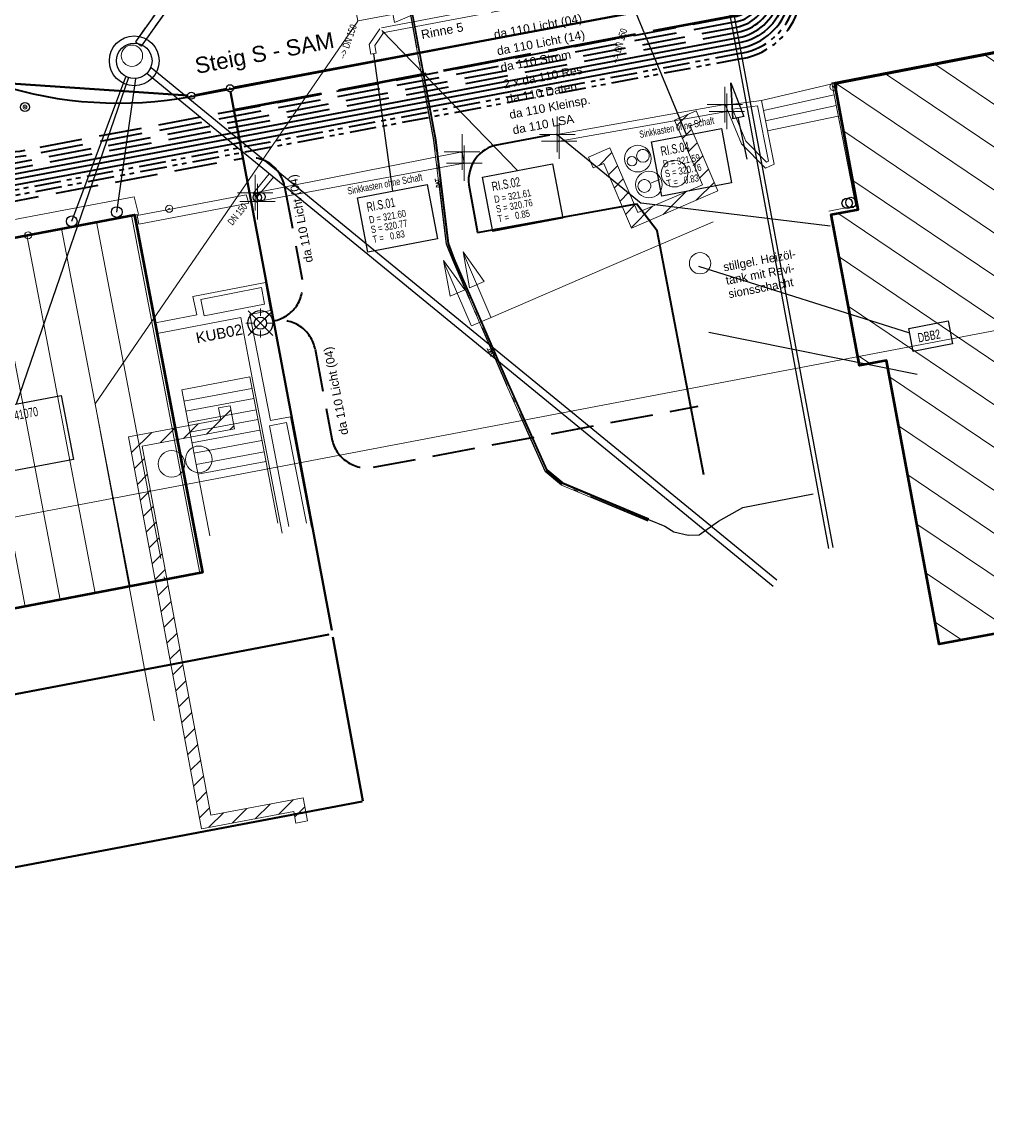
# Model space of a CAD drawing. Extents: x 3503739 to 3504470, y 5375172 to 5375561.
# Tile 34 of 121: x 3504095 to 3504122, y 5375334 to 5375365. Entities that reach past the tile are written whole.
import ezdxf

# ---------------------------------------------------------------- set-up
doc = ezdxf.new("R2010")
doc.units = 0
doc.header["$MEASUREMENT"] = 0
for name, pattern in [('125', [1.37501, 1.00001, -0.125, 0.125, -0.125]), ('2', [3.4, 1.2, -0.5, 1.2, -0.5]), ('202', [2.64, 1.75, -0.38, 0.13, -0.38]), ('237', [1.5, 0.75, -0.18, 0.13, -0.13, 0.13, -0.18]), ('38', [5.5, 4, -0.5, 0.5, -0.5]), ('4', [6, 2.5, -0.5, 2.5, -0.5]), ('85', [2.7501, 2.0001, -0.25, 0.25, -0.25])]:
    doc.linetypes.add(name, pattern=pattern)
for name, color, linetype in [('$_LISY_$_TMP', 7, 'Continuous'), ('4WB_BESTAND_1_BA', 7, 'Continuous'), ('4WB_DB-KANAL', 7, 'Continuous'), ('4WB_KANAL_HA', 7, 'Continuous'), ('4WB_KANALDECKEL', 7, 'Continuous'), ('4WB_KANALISATION', 7, 'Continuous'), ('4WP_KANCAD', 7, 'Continuous'), ('68_BL_KANALPKT', 7, 'Continuous'), ('_4WP_KANALISATIO', 7, 'Continuous'), ('_4WP_KANCAD_', 7, 'Continuous'), ('_4WP_KANCAD__', 7, 'Continuous'), ('_4WP_KANCADT_', 7, 'Continuous'), ('_4WP_KANCADT__', 7, 'Continuous'), ('_4WP_LICHT-KSR', 7, 'Continuous'), ('_4WP_LICHT-LAMPE', 7, 'Continuous'), ('_4WP_NEUEGRENZE', 7, 'Continuous'), ('_4WP_STADT_DATEN', 7, 'Continuous'), ('_4WP_STADT_FTT1', 7, 'Continuous'), ('_4WP_STADT_KLEIN', 7, 'Continuous'), ('_4WP_STADT_LSA', 7, 'Continuous'), ('_4WP_STADT_RESER', 7, 'Continuous'), ('_4WP_STADT_STROM', 7, 'Continuous'), ('_4WP_STEIGBEZEIC', 7, 'Continuous'), ('K_AUFNAHMEPUNKTE', 7, 'Continuous'), ('K_FLURSTUECKE', 7, 'Continuous'), ('K_GEBAEUDE', 7, 'Continuous'), ('K_GRENZEN', 7, 'Continuous'), ('K_KLEINPUNKTE', 7, 'Continuous'), ('K_SCHRAFFUR', 7, 'Continuous'), ('PUNKTHOEHENATTDEF', 7, 'Continuous'), ('PUNKTNUMMERNATTDEF', 7, 'Continuous'), ('PUNKTSPEZIFIKATION', 7, 'Continuous'), ('ST_KABELQUERSCHN', 7, 'Continuous'), ('V_ENTWR', 7, 'Continuous'), ('V_FAHRBAHNRAND', 7, 'Continuous'), ('V_GEB_UDE', 7, 'Continuous'), ('V_MAUER-UNTEN', 7, 'Continuous'), ('V_TREPPE', 7, 'Continuous'), ('V_WEGRAND', 7, 'Continuous'), ('W-SCHE__CLIPPING', 7, 'Continuous'), ('X_BHM_FALLROHR', 7, 'Continuous')]:
    doc.layers.add(name, color=color, linetype=linetype)
doc.styles.add('202', font='ARIAL.TTF', dxfattribs={"height": 0.24})
doc.styles.add('40', font='TXT', dxfattribs={"width": 0.7, "height": 0.2})
doc.styles.add('42', font='TXT', dxfattribs={"width": 0.7, "height": 0.26})
doc.styles.add('420', font='ARIAL.TTF', dxfattribs={"height": 0.24})
doc.styles.add('43', font='TXT', dxfattribs={"width": 0.8, "height": 0.2})
doc.styles.add('431', font='ARIAL.TTF', dxfattribs={"height": 0.3})
doc.styles.add('434', font='ARIAL.TTF', dxfattribs={"height": 0.24})
doc.styles.add('437', font='ARIAL.TTF', dxfattribs={"height": 0.24})
doc.styles.add('531', font='TXT', dxfattribs={"height": 0.24})
doc.styles.add('534', font='ARIAL.TTF', dxfattribs={"height": 0.452686})
doc.styles.add('535', font='ARIAL.TTF', dxfattribs={"height": 0.25})
doc.styles.add('547', font='ARIAL.TTF', dxfattribs={"height": 0.24})
doc.styles.add('55', font='TXT', dxfattribs={"width": 0.7, "height": 0.2})
doc.styles.add('88', font='TXT', dxfattribs={"width": 0.7, "height": 0.26})

# ---------------------------------------------------------------- blocks, each defined once
blk = doc.blocks.new('_X1')
at = {"color": 252, "linetype": 'Continuous', "lineweight": 13}
for p, q in [((16.313, -0.139), (-4.679, 14.055)), ((15.4, -0.729), (-6.066, 13.786)), ((14.007, -0.994), (-7.453, 13.517)), ((8.345, 1.627), (-8.84, 13.248)), ((6.959, 1.357), (-8.63, 11.898)), ((5.574, 1.087), (-8.372, 10.517)), ((4.188, 0.817), (-8.793, 9.594)), ((2.802, 0.546), (-8.758, 8.363)), ((1.417, 0.276), (-8.501, 6.983)), ((-7.893, 5.365), (-8.244, 5.602)), ((0.031, 0.006), (-7.345, 4.994)), ((0.255, -1.352), (-7.087, 3.612)), ((-1.113, -1.635), (-6.829, 2.23)), ((-2.514, -1.894), (-6.571, 0.849)), ((-3.915, -2.154), (-6.313, -0.533)), ((-5.316, -2.414), (-6.055, -1.914))]:
    blk.add_line(p, q, dxfattribs=at)
blk = doc.blocks.new('_X2')
at = {"color": 252, "linetype": 'Continuous', "lineweight": 13}
for p, q in [((35.708, -0.476), (37.632, -10.545)), ((33.743, -0.849), (35.667, -10.92)), ((34.726, -0.663), (36.534, -10.127)), ((31.778, -1.223), (33.703, -11.296)), ((32.761, -1.036), (34.685, -11.108)), ((30.796, -1.41), (32.721, -11.483)), ((36.632, -10.643), (36.649, -10.733))]:
    blk.add_line(p, q, dxfattribs=at)
blk = doc.blocks.new('_X3')
at = {"color": 7, "linetype": 'Continuous', "lineweight": 13}
for p, q in [((2.795, 1.202), (2.488, 0.896)), ((3.15, 1.027), (3.095, 0.972)), ((2.899, 0.776), (2.648, 0.525)), ((3.059, 0.406), (2.807, 0.155)), ((0, 0), (0, 0)), ((0.662, 0.131), (0.3, -0.23)), ((3.218, 0.035), (2.967, -0.216)), ((0.821, -0.239), (0.57, -0.49)), ((0.981, -0.61), (0.73, -0.861)), ((3.378, -0.336), (3.126, -0.587)), ((3.537, -0.707), (3.034, -1.21)), ((1.14, -0.981), (0.889, -1.232)), ((2.733, -0.98), (2.102, -1.61)), ((1.3, -1.352), (1.049, -1.603)), ((1.802, -1.38), (1.208, -1.974))]:
    blk.add_line(p, q, dxfattribs=at)
blk = doc.blocks.new('_X4')
at = {"color": 7, "linetype": 'Continuous', "lineweight": 13}
for p, q in [((0.021, -0.111), (-0.664, -0.795)), ((-0.903, -0.504), (-1.316, -0.916)), ((0.104, -0.558), (-0.012, -0.674)), ((-2.859, -0.868), (-2.859, -0.868)), ((-2.207, -0.747), (-2.776, -1.315)), ((-1.555, -0.625), (-1.968, -1.038)), ((-2.41, -1.479), (-2.693, -1.762)), ((-2.327, -1.926), (-2.61, -2.209)), ((-2.244, -2.373), (-2.527, -2.656)), ((-2.16, -2.82), (-2.443, -3.103)), ((-2.077, -3.267), (-2.36, -3.55)), ((-1.994, -3.714), (-2.277, -3.997)), ((-1.911, -4.161), (-2.194, -4.444)), ((-1.827, -4.608), (-2.11, -4.891)), ((-1.744, -5.055), (-2.027, -5.338)), ((-1.661, -5.502), (-1.944, -5.785)), ((-1.578, -5.949), (-1.861, -6.232)), ((-1.495, -6.396), (-1.778, -6.679)), ((-1.411, -6.843), (-1.694, -7.126)), ((-1.328, -7.29), (-1.611, -7.573)), ((-1.245, -7.737), (-1.528, -8.02)), ((-1.162, -8.184), (-1.445, -8.466)), ((-1.078, -8.631), (-1.361, -8.913)), ((-0.995, -9.078), (-1.278, -9.36)), ((-0.912, -9.525), (-1.195, -9.807)), ((-0.829, -9.972), (-1.112, -10.254)), ((-0.746, -10.419), (-1.029, -10.701)), ((-0.662, -10.865), (-0.945, -11.148)), ((1.773, -11.083), (1.36, -11.495)), ((-0.579, -11.312), (-0.862, -11.595)), ((-0.183, -11.447), (-0.596, -11.859)), ((0.469, -11.326), (0.056, -11.738)), ((1.121, -11.204), (0.708, -11.617)), ((2.101, -11.285), (1.818, -11.568))]:
    blk.add_line(p, q, dxfattribs=at)
blk = doc.blocks.new('WP_LP_1030')
at = {"color": 150, "linetype": 'Continuous', "lineweight": 13}
for p, q in [((-0.348452, 0.348458), (0.144332, -0.144332)), ((-0.144332, -0.144332), (0.348452, 0.348458)), ((0, 0.20412), (0, 0.40824)), ((0, 0.40824), (0, 0.20412)), ((0.144332, 0.144338), (0.348452, 0.348458)), ((-0.20412, 0), (-0.40824, 0)), ((-0.20412, 0), (-0.40824, 0)), ((0.20412, 0), (0.40824, 0)), ((-0.144332, -0.144332), (-0.348452, -0.348452)), ((-0.144332, -0.144332), (-0.348452, -0.348452)), ((0, -0.20412), (0, -0.40824)), ((0, -0.20412), (0, -0.40824)), ((0.144332, -0.144332), (0.348452, -0.348452)), ((0.144332, -0.144332), (0.348452, -0.348452))]:
    blk.add_line(p, q, dxfattribs=at)
at = {"color": 7, "linetype": 'Continuous', "lineweight": 25}
for radius in [0.35, 0.171323]:
    blk.add_circle((0, 0), radius, dxfattribs=at)
blk = doc.blocks.new('PUNKT')
blk.add_point((0, 0))
at = {"layer": 'PUNKTHOEHENATTDEF', "linetype": 'Continuous', "flags": 1}
blk.add_attdef('PUNKTHOEHE', (1, -0.5), '', height=0.8, dxfattribs=at)
at = {"layer": 'PUNKTNUMMERNATTDEF', "linetype": 'Continuous', "flags": 1}
blk.add_attdef('PUNKTNUMMER', (1, 0.5), '', height=0.8, dxfattribs=at)
at = {"layer": 'PUNKTSPEZIFIKATION', "linetype": 'Continuous', "flags": 1}
blk.add_attdef('PUNKTSPEZIFIKATION', (1, -1.5), '', height=0.8, dxfattribs=at)
blk = doc.blocks.new('2024')
at = {"color": 42, "linetype": 'Continuous', "lineweight": 13}
for p, q in [((0.000302, 0.999644), (0.000302, -1.000356)), ((-0.999698, -0.000356), (1.000302, -0.000356))]:
    blk.add_line(p, q, dxfattribs=at)
blk = doc.blocks.new('PFEIL')
at = {"color": 7, "linetype": 'Continuous', "lineweight": 13}
blk.add_line((-0.001996, 0.004989), (-0.001996, 0.975555), dxfattribs=at)
blk.add_lwpolyline([(0.002993, 1), (0.110751, 0.501122), (-0.113245, 0.501122), (0.002993, 1)], dxfattribs=at)
blk = doc.blocks.new('QP_00130')
at = {"color": 7, "linetype": 'Continuous', "lineweight": 25}
for p, q in [((0, 0), (0.995203, 0.187538)), ((0, 0), (0.995203, 0.187538)), ((0, 0), (0.995203, 0.187538)), ((0, 0), (1.004035, -0.13234)), ((1.004035, -0.13234), (0, 0)), ((1.004035, -0.13234), (0, 0)), ((0.995203, 0.187538), (1.004035, -0.13234)), ((0.995203, 0.187538), (1.004035, -0.13234)), ((0.995203, 0.187538), (1.004035, -0.13234)), ((2.199162, 0.060717), (0.999619, 0.027599))]:
    blk.add_line(p, q, dxfattribs=at)
blk = doc.blocks.new('1000DAT')
at = {"color": 114, "linetype": 'Continuous', "lineweight": 18}
for p, q in [((4.589325, 0.775263), (4.589325, 0.173263)), ((5.077223, 0.434754), (5.311664, 0.434754)), ((5.347511, 0.776867), (5.795146, 0.776867)), ((5.561325, 0.775263), (5.561325, 0.173263))]:
    blk.add_line(p, q, dxfattribs=at)
blk.add_lwpolyline([(4.589325, 0.775263, -1.1106127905), (4.589325, 0.173263)], format="xyb", dxfattribs=at)
blk.add_lwpolyline([(4.984101, 0.174284), (5.198961, 0.775263), (5.400541, 0.174284)], dxfattribs=at)
blk = doc.blocks.new('10-VERMARKT')
at = {"color": 252, "linetype": 'Continuous', "lineweight": 25}
blk.add_circle((0, 0), 0.5, dxfattribs=at)
blk = doc.blocks.new('503')
at = {"color": 7, "linetype": 'Continuous', "lineweight": 13}
blk.add_circle((0, 0), 0.5, dxfattribs=at)
blk = doc.blocks.new('916AP')
at = {"color": 7, "linetype": 'Continuous', "lineweight": 25}
for radius in [0.63, 0.02]:
    blk.add_circle((0, 0), radius, dxfattribs=at)
at = {"color": 7, "linetype": 'Continuous', "lineweight": 13}
blk.add_circle((0, 0), 0.27, dxfattribs=at)

msp = doc.modelspace()

# ---------------------------------------------------------------- linework, layer by layer
at = {"layer": '4WB_BESTAND_1_BA', "color": 35, "linetype": 'Continuous', "lineweight": 13}
msp.add_lwpolyline([(3504166.181, 5375378.212), (3504155.424, 5375376.052), (3504138.092, 5375372.756), (3504137.189, 5375372.589), (3504133.657, 5375371.93), (3504122.175, 5375369.752), (3504109.518, 5375367.358), (3504107.923, 5375367.052), (3504105.677, 5375366.625), (3504105.537, 5375366.457), (3504105.462, 5375366.237), (3504105.594, 5375365.547), (3504106.228, 5375362.12), (3504106.585, 5375359.19), (3504106.757, 5375358.755), (3504108.278, 5375355.223), (3504109.365, 5375352.799), (3504109.825, 5375352.413), (3504112.259, 5375351.396)], dxfattribs=at)
at = {"layer": '4WB_BESTAND_1_BA', "color": 114, "linetype": 'Continuous', "lineweight": 25}
msp.add_lwpolyline([(3504112.286, 5375351.46), (3504109.862, 5375352.473), (3504109.422, 5375352.842), (3504108.342, 5375355.251), (3504106.821, 5375358.782), (3504106.654, 5375359.207), (3504106.297, 5375362.131), (3504105.663, 5375365.56), (3504105.531, 5375366.251), (3504105.356, 5375366.436), (3504105.025, 5375366.501), (3504104.962, 5375366.49), (3504102.753, 5375366.07), (3504096.524, 5375366.988), (3504085.416, 5375368.588)], dxfattribs=at)
at = {"layer": '4WB_BESTAND_1_BA', "color": 1, "linetype": 'Continuous', "lineweight": 25}
msp.add_lwpolyline([(3504085.413, 5375368.568), (3504096.521, 5375366.968), (3504102.754, 5375366.049), (3504104.969, 5375366.47), (3504105.023, 5375366.481), (3504105.346, 5375366.418), (3504105.513, 5375366.241), (3504105.643, 5375365.556), (3504106.277, 5375362.127), (3504106.634, 5375359.203), (3504106.803, 5375358.774), (3504108.324, 5375355.243), (3504109.406, 5375352.83), (3504109.852, 5375352.455), (3504112.278, 5375351.442), (3504112.74, 5375351.258), (3504112.992, 5375351.097), (3504113.393, 5375351.009), (3504113.706, 5375351.018), (3504114.25, 5375351.398), (3504114.93, 5375351.787), (3504116.91, 5375352.168)], dxfattribs=at)
at = {"layer": '4WB_BESTAND_1_BA', "color": 250, "linetype": '202', "lineweight": 25}
for points in [[(3504112.282, 5375351.451), (3504109.857, 5375352.464), (3504109.414, 5375352.836), (3504108.333, 5375355.247), (3504106.812, 5375358.778), (3504106.644, 5375359.205), (3504106.287, 5375362.129), (3504105.653, 5375365.558), (3504105.522, 5375366.246), (3504105.351, 5375366.427), (3504105.025, 5375366.491)], [(3504112.263, 5375351.405), (3504109.831, 5375352.421), (3504109.373, 5375352.805), (3504108.287, 5375355.227), (3504106.766, 5375358.759), (3504106.595, 5375359.193), (3504106.238, 5375362.121), (3504105.604, 5375365.549), (3504105.473, 5375366.237), (3504105.546, 5375366.452), (3504105.683, 5375366.616)]]:
    msp.add_lwpolyline(points, dxfattribs=at)
at = {"layer": '4WB_DB-KANAL', "color": 7, "linetype": 'Continuous', "lineweight": 25}
for p, q in [((3504117.354, 5375350.633), (3504114.535, 5375365.841)), ((3504117.473, 5375350.655), (3504114.653, 5375365.863)), ((3504115.787, 5375349.559), (3504098.163, 5375363.994)), ((3504115.885, 5375349.738), (3504098.28, 5375364.158)), ((3504096.047, 5375359.836), (3504097.569, 5375363.9)), ((3504097.314, 5375360.096), (3504097.851, 5375363.842))]:
    msp.add_line(p, q, dxfattribs=at)
at = {"layer": '4WB_DB-KANAL', "color": 7, "linetype": 'Continuous', "lineweight": 13}
msp.add_line((3504098.163, 5375363.994), (3504098.28, 5375364.158), dxfattribs=at)
at = {"layer": '4WB_DB-KANAL', "color": 7, "linetype": 'Continuous', "lineweight": 25}
for centre, radius in [((3504101.377, 5375360.527), 0.117), ((3504117.974, 5375360.364), 0.147), ((3504097.314, 5375360.096), 0.15), ((3504096.047, 5375359.836), 0.15)]:
    msp.add_circle(centre, radius, dxfattribs=at)
at = {"layer": '4WB_KANAL_HA', "color": 7, "linetype": '85', "lineweight": 25}
for p, q in [((3504102.095, 5375370.882), (3504097.837, 5375364.883)), ((3504102.306, 5375370.833), (3504098, 5375364.767))]:
    msp.add_line(p, q, dxfattribs=at)
at = {"layer": '4WB_KANAL_HA', "color": 7, "linetype": 'Continuous', "lineweight": 13}
msp.add_line((3504098, 5375364.767), (3504097.837, 5375364.883), dxfattribs=at)
at = {"layer": '4WB_KANALDECKEL', "color": 7, "linetype": 'Continuous', "lineweight": 13}
for centre in [(3504097.74, 5375364.494), (3504113.728, 5375358.657)]:
    msp.add_circle(centre, 0.3, dxfattribs=at)
at = {"layer": '4WB_KANALISATION', "color": 7, "linetype": 'Continuous', "lineweight": 25}
for radius in [0.7, 0.5]:
    msp.add_circle((3504097.806, 5375364.352, 319.228), radius, dxfattribs=at)
at = {"layer": '4WP_KANCAD', "color": 7, "linetype": '38', "lineweight": 18}
for p, q in [((3504102.095, 5375370.882), (3504097.837, 5375364.883)), ((3504102.306, 5375370.833), (3504098, 5375364.767))]:
    msp.add_line(p, q, dxfattribs=at)
at = {"layer": '4WP_KANCAD', "color": 7, "linetype": 'Continuous', "lineweight": 18}
for radius in [0.7, 0.5]:
    msp.add_circle((3504097.806, 5375364.352, 319.228), radius, dxfattribs=at)
at = {"layer": '_4WP_KANALISATIO', "color": 1, "linetype": 'Continuous', "lineweight": 18}
for p, q in [((3504101.605, 5375361.175), (3504101.152, 5375360.622)), ((3504101.721, 5375361.08), (3504101.268, 5375360.527))]:
    msp.add_line(p, q, dxfattribs=at)
at = {"layer": '_4WP_KANALISATIO', "color": 7, "linetype": 'Continuous', "lineweight": 13}
for p, q in [((3504101.605, 5375361.175), (3504101.721, 5375361.08)), ((3504101.268, 5375360.527), (3504101.152, 5375360.622))]:
    msp.add_line(p, q, dxfattribs=at)
at = {"layer": '_4WP_KANCAD_', "color": 7, "linetype": '125', "lineweight": 18}
for p, q in [((3504102.095, 5375370.882), (3504097.837, 5375364.883)), ((3504102.306, 5375370.833), (3504098, 5375364.767))]:
    msp.add_line(p, q, dxfattribs=at)
at = {"layer": '_4WP_KANCAD_', "color": 7, "linetype": 'Continuous', "lineweight": 25}
for radius in [0.7, 0.5]:
    msp.add_circle((3504097.806, 5375364.352, 319.17), radius, dxfattribs=at)
at = {"layer": '_4WP_KANCAD__', "color": 1, "linetype": 'Continuous', "lineweight": 18}
for points in [[(3504104.789, 5375365.135), (3504112.024, 5375366.512), (3504111.996, 5375366.66), (3504104.761, 5375365.283)], [(3504104.713, 5375365.251), (3504104.413, 5375364.813), (3504104.466, 5375364.536)], [(3504104.837, 5375365.167), (3504104.573, 5375364.779), (3504104.573, 5375364.779), (3504104.614, 5375364.564), (3504104.466, 5375364.536), (3504104.413, 5375364.813), (3504104.413, 5375364.813), (3504104.713, 5375365.251)], [(3504104.837, 5375365.167), (3504104.573, 5375364.779), (3504104.614, 5375364.564)]]:
    msp.add_lwpolyline(points, dxfattribs=at)
at = {"layer": '_4WP_KANCADT_', "color": 7, "linetype": 'Continuous', "lineweight": 25}
for p, q in [((3504097.643, 5375363.879), (3504094.483, 5375354.695)), ((3504113.686, 5375358.573), (3504119.624, 5375356.694)), ((3504113.973, 5375356.718), (3504119.841, 5375355.536))]:
    msp.add_line(p, q, dxfattribs=at)
at = {"layer": '_4WP_KANCADT_', "color": 7, "linetype": 'Continuous', "lineweight": 18}
for points in [[(3504119.6, 5375356.823), (3504120.708, 5375357.033), (3504120.831, 5375356.385), (3504119.723, 5375356.175), (3504119.6, 5375356.823)], [(3504093.214, 5375354.454), (3504095.752, 5375354.936), (3504096.094, 5375353.134), (3504093.555, 5375352.652), (3504093.214, 5375354.454)]]:
    msp.add_lwpolyline(points, dxfattribs=at)
at = {"layer": '_4WP_KANCADT_', "color": 7, "linetype": 'Continuous', "lineweight": 25}
for points in [[(3504119.6, 5375356.823), (3504120.708, 5375357.033), (3504120.831, 5375356.385), (3504119.723, 5375356.175), (3504119.6, 5375356.823)], [(3504093.214, 5375354.454), (3504095.752, 5375354.936), (3504096.094, 5375353.134), (3504093.555, 5375352.652), (3504093.214, 5375354.454)]]:
    msp.add_lwpolyline(points, dxfattribs=at)
at = {"layer": '_4WP_KANCADT__', "color": 1, "linetype": 'Continuous', "lineweight": 25}
for p, q in [((3504111.824, 5375365.93), (3504113.344, 5375362.258)), ((3504104.775, 5375365.209), (3504108.592, 5375361.263)), ((3504104.54, 5375364.55), (3504105.07, 5375360.685))]:
    msp.add_line(p, q, dxfattribs=at)
at = {"layer": '_4WP_KANCADT__', "color": 7, "linetype": 'Continuous', "lineweight": 18}
for points in [[(3504112.362, 5375362.071), (3504114.327, 5375362.444), (3504114.616, 5375360.917), (3504112.651, 5375360.544), (3504112.362, 5375362.071)], [(3504107.61, 5375361.076), (3504109.575, 5375361.449), (3504109.864, 5375359.922), (3504107.899, 5375359.549), (3504107.61, 5375361.076)], [(3504104.088, 5375360.498), (3504106.053, 5375360.871), (3504106.342, 5375359.344), (3504104.377, 5375358.971), (3504104.088, 5375360.498)]]:
    msp.add_lwpolyline(points, dxfattribs=at)
at = {"layer": '_4WP_KANCADT__', "color": 1, "linetype": 'Continuous', "lineweight": 25}
for points in [[(3504112.362, 5375362.071), (3504114.327, 5375362.444), (3504114.616, 5375360.917), (3504112.651, 5375360.544), (3504112.362, 5375362.071)], [(3504107.61, 5375361.076), (3504109.575, 5375361.449), (3504109.864, 5375359.922), (3504107.899, 5375359.549), (3504107.61, 5375361.076)], [(3504104.088, 5375360.498), (3504106.053, 5375360.871), (3504106.342, 5375359.344), (3504104.377, 5375358.971), (3504104.088, 5375360.498)]]:
    msp.add_lwpolyline(points, dxfattribs=at)
at = {"layer": '_4WP_LICHT-KSR', "color": 190, "linetype": '2', "lineweight": 35}
for points in [[(3504120.146, 5375373.382, -0.053243), (3504119.347, 5375373.321, 0.076316), (3504118.556, 5375373.224, 0.259347), (3504117.142, 5375371.82), (3504115.506, 5375366.154, -0.283081), (3504114.73, 5375365.449), (3504094.765, 5375361.689, -0.197363), (3504092.532, 5375362.15), (3504089.994, 5375363.862, -0.055493), (3504089.344, 5375364.74, 0.113399), (3504087.742, 5375366.454), (3504085.959, 5375367.657), (3504081.269, 5375368.531), (3504080.31, 5375368.675), (3504079.614, 5375368.589), (3504074.353, 5375367.701, 0.035316), (3504073.378, 5375367.465, -0.036557), (3504072.403, 5375367.231)], [(3504091.566, 5375362.463), (3504092.999, 5375361.497, 0.197363), (3504093.743, 5375361.344), (3504114.758, 5375365.302, 0.28308), (3504115.65, 5375366.113), (3504117.287, 5375371.778, -0.282099), (3504118.754, 5375373.117), (3504120.146, 5375373.382)], [(3504091.18, 5375362.205), (3504091.057, 5375362.023), (3504091.165, 5375361.468), (3504092.412, 5375360.627, 0.197363), (3504093.937, 5375360.312), (3504100.868, 5375361.617, -0.414413), (3504102.036, 5375360.819), (3504102.527, 5375358.201, -0.414214), (3504101.728, 5375357.034, -0.414214), (3504102.895, 5375356.236), (3504103.368, 5375353.715, 0.414214), (3504104.536, 5375352.917), (3504113.674, 5375354.631)]]:
    msp.add_lwpolyline(points, format="xyb", dxfattribs=at)
at = {"layer": '_4WP_NEUEGRENZE', "color": 7, "linetype": '4', "lineweight": 50}
msp.add_lwpolyline([(3504100.614, 5375362.972), (3504146.062, 5375371.536), (3504145.468, 5375374.709), (3504168.883, 5375379.145), (3504169.469, 5375376.032), (3504232.869, 5375388.699), (3504233.364, 5375386.05), (3504241.5, 5375387.58), (3504267.489, 5375392.467), (3504286.796, 5375396.097), (3504304.757, 5375399.475), (3504315.022, 5375401.405)], dxfattribs=at)
at = {"layer": '_4WP_STADT_DATEN', "color": 7, "linetype": 'Continuous', "lineweight": 35}
msp.add_lwpolyline([(3504090.269, 5375362.614), (3504092.663, 5375361, 0.197363), (3504093.854, 5375360.754), (3504114.869, 5375364.712, 0.28308), (3504116.226, 5375365.946), (3504117.863, 5375371.612, -0.282465), (3504118.868, 5375372.528), (3504119.116, 5375372.575)], format="xyb", dxfattribs=at)
at = {"layer": '_4WP_STADT_FTT1', "color": 1, "linetype": '2', "lineweight": 35}
msp.add_lwpolyline([(3504122.537, 5375373.702, 0.189316), (3504121.691, 5375373.926), (3504121.473, 5375373.9), (3504121.039, 5375373.832), (3504120.095, 5375373.658, -0.012282), (3504119.301, 5375373.531, 0.035278), (3504118.515, 5375373.368, 0.259347), (3504116.998, 5375371.861), (3504115.362, 5375366.196, -0.283203), (3504114.703, 5375365.596), (3504094.738, 5375361.836, -0.197461), (3504092.616, 5375362.274)], format="xyb", dxfattribs=at)
at = {"layer": '_4WP_STADT_KLEIN', "color": 3, "linetype": '237', "lineweight": 35}
msp.add_lwpolyline([(3504119.143, 5375372.427), (3504118.897, 5375372.38, 0.282465), (3504118.007, 5375371.57), (3504116.371, 5375365.904, -0.283081), (3504114.897, 5375364.564), (3504093.882, 5375360.607, -0.197363), (3504092.579, 5375360.876)], format="xyb", dxfattribs=at)
at = {"layer": '_4WP_STADT_LSA', "color": 7, "linetype": '237', "lineweight": 35}
msp.add_lwpolyline([(3504119.17, 5375372.28), (3504118.925, 5375372.233, 0.282465), (3504118.151, 5375371.528), (3504116.515, 5375365.863, -0.28308), (3504114.925, 5375364.417), (3504093.909, 5375360.459, -0.197363), (3504092.496, 5375360.751)], format="xyb", dxfattribs=at)
at = {"layer": '_4WP_STADT_RESER', "color": 7, "linetype": 'Continuous', "lineweight": 35}
for points in [[(3504120.201, 5375373.087, 0.040362), (3504119.251, 5375372.831), (3504118.641, 5375372.622, 0.244369), (3504117.719, 5375371.653), (3504116.082, 5375365.988, -0.28308), (3504114.841, 5375364.859), (3504093.826, 5375360.902, -0.228993), (3504092.608, 5375361.231), (3504092.042, 5375361.721, 0.030266), (3504091.399, 5375362.215)], [(3504091.399, 5375362.215), (3504092.831, 5375361.249, 0.197363), (3504093.798, 5375361.049), (3504114.814, 5375365.007, 0.283081), (3504115.938, 5375366.029), (3504117.575, 5375371.695, -0.282465), (3504118.812, 5375372.823), (3504120.201, 5375373.087)]]:
    msp.add_lwpolyline(points, format="xyb", dxfattribs=at)
at = {"layer": '_4WP_STADT_STROM', "color": 3, "linetype": '2', "lineweight": 35}
msp.add_lwpolyline([(3504091.483, 5375362.339), (3504092.915, 5375361.373, 0.197363), (3504093.771, 5375361.196), (3504114.786, 5375365.154, 0.283081), (3504115.794, 5375366.071), (3504117.431, 5375371.736, -0.282465), (3504118.784, 5375372.97), (3504120.173, 5375373.235)], format="xyb", dxfattribs=at)
at = {"layer": 'K_FLURSTUECKE', "color": 252, "linetype": 'Continuous', "lineweight": 35}
for p, q in [((3504100.598, 5375363.598), (3504142.212, 5375371.412)), ((3504142.212, 5375371.412), (3504100.598, 5375363.598)), ((3504100.598, 5375363.598), (3504142.212, 5375371.412)), ((3504142.212, 5375371.412), (3504100.598, 5375363.598)), ((3504099.31, 5375363.377), (3504093.85, 5375363.743)), ((3504093.85, 5375363.743), (3504099.31, 5375363.377)), ((3504099.31, 5375363.377), (3504093.85, 5375363.743)), ((3504093.85, 5375363.743), (3504099.31, 5375363.377)), ((3504100.402, 5375363.561), (3504099.508, 5375363.389)), ((3504099.508, 5375363.389), (3504100.402, 5375363.561)), ((3504100.402, 5375363.561), (3504099.508, 5375363.389)), ((3504099.508, 5375363.389), (3504100.402, 5375363.561)), ((3504103.362, 5375348.328), (3504100.518, 5375363.482)), ((3504100.518, 5375363.482), (3504103.362, 5375348.328)), ((3504103.362, 5375348.328), (3504100.518, 5375363.482)), ((3504100.518, 5375363.482), (3504103.362, 5375348.328)), ((3504063.448, 5375340.609), (3504103.282, 5375348.211)), ((3504103.282, 5375348.211), (3504063.448, 5375340.609)), ((3504063.448, 5375340.609), (3504103.282, 5375348.211)), ((3504103.282, 5375348.211), (3504063.448, 5375340.609)), ((3504104.237, 5375343.526), (3504103.398, 5375348.132)), ((3504103.398, 5375348.132), (3504104.237, 5375343.526)), ((3504104.237, 5375343.526), (3504103.398, 5375348.132)), ((3504103.398, 5375348.132), (3504104.237, 5375343.526)), ((3504055.876, 5375334.383), (3504104.224, 5375343.507)), ((3504104.224, 5375343.507), (3504055.876, 5375334.383)), ((3504055.876, 5375334.383), (3504104.224, 5375343.507)), ((3504104.224, 5375343.507), (3504055.876, 5375334.383))]:
    msp.add_line(p, q, dxfattribs=at)
at = {"layer": 'K_GEBAEUDE', "color": 252, "linetype": 'Continuous', "lineweight": 50}
for points in [[(3504126.4, 5375350.47), (3504126.66, 5375349.09), (3504120.46, 5375347.94), (3504118.97, 5375355.92), (3504118.21, 5375355.78), (3504117.42, 5375360.03), (3504118.18, 5375360.17), (3504117.52, 5375363.71), (3504123.55, 5375364.88), (3504123.47, 5375365.33), (3504132.27, 5375367.03), (3504132.36, 5375366.57), (3504138.39, 5375367.74), (3504139.07, 5375364.22), (3504141.81, 5375364.74), (3504142.6, 5375360.61), (3504144.35, 5375360.95), (3504145.64, 5375354.22), (3504145.51, 5375354.2), (3504142.1, 5375353.54), (3504142.79, 5375349.93), (3504135.45, 5375348.53), (3504134.81, 5375352.11), (3504126.4, 5375350.47)], [(3504126.4, 5375350.47), (3504126.66, 5375349.09), (3504120.46, 5375347.94), (3504118.97, 5375355.92), (3504118.21, 5375355.78), (3504117.42, 5375360.03), (3504118.18, 5375360.17), (3504117.52, 5375363.71), (3504123.55, 5375364.88), (3504123.47, 5375365.33), (3504132.27, 5375367.03), (3504132.36, 5375366.57), (3504138.39, 5375367.74), (3504139.07, 5375364.22), (3504141.81, 5375364.74), (3504142.6, 5375360.61), (3504144.35, 5375360.95), (3504145.64, 5375354.22), (3504145.51, 5375354.2), (3504142.1, 5375353.54), (3504142.79, 5375349.93), (3504135.45, 5375348.53), (3504134.81, 5375352.11), (3504126.4, 5375350.47)], [(3504062.02, 5375360.48), (3504062.14, 5375360.5), (3504067.19, 5375361.46), (3504073.9, 5375362.74), (3504073.37, 5375365.51), (3504081.34, 5375367.05), (3504083.2, 5375357.24), (3504097.81, 5375360.02), (3504099.73, 5375349.95), (3504078.27, 5375345.85), (3504077.81, 5375348.43), (3504064.78, 5375345.95), (3504062.02, 5375360.48)], [(3504062.02, 5375360.48), (3504062.14, 5375360.5), (3504067.19, 5375361.46), (3504073.9, 5375362.74), (3504073.37, 5375365.51), (3504081.34, 5375367.05), (3504083.2, 5375357.24), (3504097.81, 5375360.02), (3504099.73, 5375349.95), (3504078.27, 5375345.85), (3504077.81, 5375348.43), (3504064.78, 5375345.95), (3504062.02, 5375360.48)]]:
    msp.add_lwpolyline(points, dxfattribs=at)
at = {"layer": 'ST_KABELQUERSCHN', "color": 1, "linetype": 'Continuous', "lineweight": 13}
msp.add_line((3504112.586, 5375361.013), (3504112.338, 5375360.907), dxfattribs=at)
at = {"layer": 'ST_KABELQUERSCHN', "color": 7, "linetype": 'Continuous', "lineweight": 13}
msp.add_line((3504107.297, 5375356.894), (3504107.848, 5375357.131), dxfattribs=at)
for points in [[(3504103.728, 5375367.449), (3504104.097, 5375365.467), (3504096.71, 5375354.701), (3504098.371, 5375345.78)], [(3504110.586, 5375361.639), (3504111.193, 5375361.9), (3504111.975, 5375360.081), (3504113.794, 5375360.863), (3504113.011, 5375362.682), (3504113.618, 5375362.943)], [(3504110.586, 5375361.639), (3504111.193, 5375361.9), (3504111.975, 5375360.081), (3504113.794, 5375360.863), (3504113.011, 5375362.682), (3504113.618, 5375362.943), (3504113.748, 5375362.64), (3504113.445, 5375362.509), (3504114.227, 5375360.691), (3504111.802, 5375359.647), (3504111.02, 5375361.466), (3504110.717, 5375361.336), (3504110.586, 5375361.639)], [(3504107.297, 5375356.894), (3504107.848, 5375357.131), (3504111.106, 5375358.532), (3504114.098, 5375359.819)], [(3504100.505, 5375354.644), (3504100.626, 5375353.995), (3504098.03, 5375353.512), (3504099.963, 5375343.131), (3504102.559, 5375343.614), (3504102.679, 5375342.965), (3504102.355, 5375342.905), (3504102.295, 5375343.229), (3504099.699, 5375342.746), (3504097.645, 5375353.776), (3504100.241, 5375354.259), (3504100.18, 5375354.584), (3504100.505, 5375354.644)], [(3504100.505, 5375354.644), (3504100.626, 5375353.995), (3504098.03, 5375353.512), (3504099.963, 5375343.131), (3504102.559, 5375343.614), (3504102.679, 5375342.965)]]:
    msp.add_lwpolyline(points, dxfattribs=at)
at = {"layer": 'ST_KABELQUERSCHN', "color": 35, "linetype": 'Continuous', "lineweight": 13}
for points in [[(3504112.192, 5375361.513, 1.001175), (3504112.049, 5375361.844, 0.998826), (3504112.192, 5375361.513)], [(3504112.23, 5375360.664, 1.002722), (3504112.088, 5375360.995, 0.998072), (3504112.23, 5375360.664)]]:
    msp.add_lwpolyline(points, format="xyb", dxfattribs=at)
at = {"layer": 'ST_KABELQUERSCHN', "color": 1, "linetype": 'Continuous', "lineweight": 13}
msp.add_lwpolyline([(3504111.863, 5375361.404, 0.998272), (3504111.756, 5375361.652, 0.995789), (3504111.863, 5375361.404)], format="xyb", dxfattribs=at)
at = {"layer": 'ST_KABELQUERSCHN', "color": 7, "linetype": 'Continuous', "lineweight": 13}
for centre in [(3504111.975, 5375361.599), (3504113.006, 5375361.177), (3504112.289, 5375360.869), (3504098.856, 5375353.01), (3504099.626, 5375353.138)]:
    msp.add_circle(centre, 0.375, dxfattribs=at)
at = {"layer": 'V_ENTWR', "color": 250, "linetype": 'Continuous', "lineweight": 13}
for p, q in [((3504109.71, 5375362.282, 321.647), (3504114.426, 5375363.119, 321.617)), ((3504109.71, 5375362.282, 321.647), (3504114.426, 5375363.119, 321.617)), ((3504109.763, 5375362.094, 321.649), (3504114.481, 5375362.93, 321.591)), ((3504109.763, 5375362.094, 321.649), (3504114.481, 5375362.93, 321.591)), ((3504107.029, 5375361.787, 321.63), (3504101.21, 5375360.64, 321.682)), ((3504107.029, 5375361.787, 321.63), (3504101.21, 5375360.64, 321.682)), ((3504107.094, 5375361.473, 321.641), (3504107.029, 5375361.787, 321.63)), ((3504107.094, 5375361.473, 321.641), (3504107.029, 5375361.787, 321.63)), ((3504101.273, 5375360.39, 321.678), (3504107.094, 5375361.473, 321.641)), ((3504101.273, 5375360.39, 321.678), (3504107.094, 5375361.473, 321.641)), ((3504101.21, 5375360.64, 321.682), (3504101.273, 5375360.39, 321.678)), ((3504101.21, 5375360.64, 321.682), (3504101.273, 5375360.39, 321.678))]:
    msp.add_line(p, q, dxfattribs=at)
at = {"layer": 'V_FAHRBAHNRAND', "color": 250, "linetype": 'Continuous', "lineweight": 35}
for p, q in [((3504107.681, 5375364.922, 321.466), (3504117.84, 5375366.835, 321.43)), ((3504107.681, 5375364.922, 321.466), (3504117.84, 5375366.835, 321.43)), ((3504099.412, 5375363.352, 321.505), (3504107.681, 5375364.922, 321.466)), ((3504099.412, 5375363.352, 321.505), (3504107.681, 5375364.922, 321.466)), ((3504109.487, 5375362.261, 321.624), (3504107.955, 5375361.972, 321.605)), ((3504109.487, 5375362.261, 321.624), (3504107.955, 5375361.972, 321.605)), ((3504107.243, 5375360.761, 321.638), (3504107.461, 5375359.521, 321.71)), ((3504107.243, 5375360.761, 321.638), (3504107.461, 5375359.521, 321.71)), ((3504107.461, 5375359.521, 321.71), (3504111.942, 5375360.33, 321.909)), ((3504107.461, 5375359.521, 321.71), (3504111.942, 5375360.33, 321.909)), ((3504112.516, 5375359.565, 321.916), (3504111.942, 5375360.33, 321.909)), ((3504113.836, 5375352.706, 322.202), (3504112.516, 5375359.565, 321.916))]:
    msp.add_line(p, q, dxfattribs=at)
for points in [[(3504093.961, 5375363.693, 0.124248), (3504099.412, 5375363.352)], [(3504093.961, 5375363.693, 0.124248), (3504099.412, 5375363.352)], [(3504107.955, 5375361.972, 0.404876), (3504107.243, 5375360.761)], [(3504107.955, 5375361.972, 0.404876), (3504107.243, 5375360.761)]]:
    msp.add_lwpolyline(points, format="xyb", dxfattribs=at)
at = {"layer": 'V_GEB_UDE', "color": 250, "linetype": 'Continuous', "lineweight": 13}
for p, q in [((3504117.435, 5375363.732, 321.633), (3504123.462, 5375364.902, 321.631)), ((3504117.435, 5375363.732, 321.633), (3504123.462, 5375364.902, 321.631)), ((3504118.107, 5375360.272, 321.631), (3504117.435, 5375363.732, 321.631)), ((3504118.107, 5375360.272, 321.631), (3504117.435, 5375363.732, 321.631)), ((3504117.352, 5375360.125, 322.339), (3504118.107, 5375360.272, 321.631)), ((3504117.352, 5375360.125, 322.339), (3504118.107, 5375360.272, 321.631))]:
    msp.add_line(p, q, dxfattribs=at)
at = {"layer": 'V_MAUER-UNTEN', "color": 250, "linetype": 'Continuous', "lineweight": 13}
for p, q in [((3504114.44, 5375363.102, 321.761), (3504115.455, 5375363.239, 321.792)), ((3504114.44, 5375363.102, 321.761), (3504115.455, 5375363.239, 321.792)), ((3504114.896, 5375362.012, 322.063), (3504114.44, 5375363.102, 321.761)), ((3504114.896, 5375362.012, 322.063), (3504114.44, 5375363.102, 321.761)), ((3504114.641, 5375362.987, 321.761), (3504115.343, 5375363.081, 321.792)), ((3504114.641, 5375362.987, 321.761), (3504115.343, 5375363.081, 321.792)), ((3504115.016, 5375362.091, 322.063), (3504114.641, 5375362.987, 321.761)), ((3504115.016, 5375362.091, 322.063), (3504114.641, 5375362.987, 321.761)), ((3504115.343, 5375363.081, 321.792), (3504115.655, 5375361.526, 322.428)), ((3504115.343, 5375363.081, 321.792), (3504115.655, 5375361.526, 322.428)), ((3504115.455, 5375363.239, 321.792), (3504115.814, 5375361.446, 322.428)), ((3504115.455, 5375363.239, 321.792), (3504115.814, 5375361.446, 322.428)), ((3504115.597, 5375361.498, 322.355), (3504115.016, 5375362.091, 322.063)), ((3504115.597, 5375361.498, 322.355), (3504115.016, 5375362.091, 322.063)), ((3504115.567, 5375361.327, 322.355), (3504114.896, 5375362.012, 322.063)), ((3504115.567, 5375361.327, 322.355), (3504114.896, 5375362.012, 322.063)), ((3504115.814, 5375361.446, 322.428), (3504115.567, 5375361.327, 322.355)), ((3504115.814, 5375361.446, 322.428), (3504115.567, 5375361.327, 322.355)), ((3504115.655, 5375361.526, 322.428), (3504115.597, 5375361.498, 322.355)), ((3504115.655, 5375361.526, 322.428), (3504115.597, 5375361.498, 322.355)), ((3504097.803, 5375360.522, 322.216), (3504097.926, 5375360.034, 321.883)), ((3504097.803, 5375360.522, 322.216), (3504097.926, 5375360.034, 321.883)), ((3504097.89, 5375359.999, 322.371), (3504100.959, 5375360.581, 321.708)), ((3504097.89, 5375359.999, 322.371), (3504100.959, 5375360.581, 321.708)), ((3504100.959, 5375360.581, 321.708), (3504101.028, 5375360.346, 321.707)), ((3504100.959, 5375360.581, 321.708), (3504101.028, 5375360.346, 321.707)), ((3504101.028, 5375360.346, 321.707), (3504097.936, 5375359.76, 322.371)), ((3504101.028, 5375360.346, 321.707), (3504097.936, 5375359.76, 322.371)), ((3504097.89, 5375359.999, 322.371), (3504097.936, 5375359.76, 322.371)), ((3504097.89, 5375359.999, 322.371), (3504097.936, 5375359.76, 322.371)), ((3504101.499, 5375358.114, 321.786), (3504099.457, 5375357.723, 322.153)), ((3504101.643, 5375357.322, 321.836), (3504101.499, 5375358.114, 321.786)), ((3504099.457, 5375357.723, 322.153), (3504099.566, 5375357.209, 322.26)), ((3504099.675, 5375357.639, 322.714), (3504101.386, 5375357.97, 322.707)), ((3504101.386, 5375357.97, 322.707), (3504101.472, 5375357.502, 322.697)), ((3504099.773, 5375357.173, 322.715), (3504099.675, 5375357.639, 322.714)), ((3504101.472, 5375357.502, 322.697), (3504099.773, 5375357.173, 322.715)), ((3504099.566, 5375357.209, 322.26), (3504098.405, 5375356.982)), ((3504100.802, 5375357.126, 319.521), (3504098.449, 5375356.682)), ((3504101.001, 5375356.082, 319.505), (3504100.802, 5375357.126, 319.521)), ((3504101.063, 5375357.214, 321.888), (3504101.643, 5375357.322, 321.836)), ((3504101.637, 5375354.234, 322.007), (3504101.063, 5375357.214, 321.888)), ((3504098.405, 5375356.982), (3504098.449, 5375356.682)), ((3504101.163, 5375355.239, 319.544), (3504101.001, 5375356.082, 319.505)), ((3504101.964, 5375351.061, 322.101), (3504101.163, 5375355.239, 319.544)), ((3504101.637, 5375354.234, 322.007), (3504102.201, 5375354.338, 321.975)), ((3504102.201, 5375354.338, 321.975), (3504102.797, 5375351.228, 322.143)), ((3504101.61, 5375354.084, 322.711), (3504102.093, 5375354.174, 322.705)), ((3504102.155, 5375351.252, 322.714), (3504101.61, 5375354.084, 322.711)), ((3504102.093, 5375354.174, 322.705), (3504102.649, 5375351.347, 322.711))]:
    msp.add_line(p, q, dxfattribs=at)
for points in [[(3504084.401, 5375357.976, 322.222), (3504087.877, 5375358.653, 322.228), (3504091.853, 5375359.399, 322.254), (3504097.803, 5375360.522, 322.216)], [(3504084.401, 5375357.976, 322.222), (3504087.877, 5375358.653, 322.228), (3504091.853, 5375359.399, 322.254), (3504097.803, 5375360.522, 322.216)], [(3504084.499, 5375357.472, 322.222), (3504087.973, 5375358.149, 322.228), (3504091.949, 5375358.895, 322.254), (3504097.924, 5375360.035, 322.216)], [(3504084.499, 5375357.472, 322.222), (3504087.973, 5375358.149, 322.228), (3504091.949, 5375358.895, 322.254), (3504097.924, 5375360.035, 322.216)]]:
    msp.add_polyline3d(points, dxfattribs=at)
at = {"layer": 'V_TREPPE', "color": 250, "linetype": 'Continuous', "lineweight": 13}
for p, q in [((3504115.455, 5375363.239, 321.792), (3504117.441, 5375363.702, 321.656)), ((3504115.455, 5375363.239, 321.792), (3504117.441, 5375363.702, 321.656)), ((3504115.512, 5375362.952), (3504117.5, 5375363.398)), ((3504115.512, 5375362.952), (3504117.5, 5375363.398)), ((3504115.57, 5375362.666), (3504117.559, 5375363.094)), ((3504115.57, 5375362.666), (3504117.559, 5375363.094)), ((3504115.627, 5375362.38, 322.473), (3504117.618, 5375362.79, 322.479)), ((3504115.627, 5375362.38, 322.473), (3504117.618, 5375362.79, 322.479)), ((3504099.143, 5375355.091, 319.662), (3504101.054, 5375355.457, 319.662)), ((3504101.054, 5375355.457, 319.662), (3504101.843, 5375351.342, 322.162)), ((3504099.143, 5375355.091, 319.662), (3504099.93, 5375350.986, 322.162)), ((3504101.116, 5375355.132, 322.162), (3504099.203, 5375354.776, 322.162)), ((3504101.171, 5375354.849, 322.162), (3504099.258, 5375354.493, 322.162)), ((3504101.232, 5375354.531, 322.162), (3504099.319, 5375354.175, 322.162)), ((3504101.284, 5375354.255, 322.162), (3504099.371, 5375353.899, 322.162)), ((3504101.342, 5375353.955, 322.162), (3504099.429, 5375353.599, 322.162)), ((3504101.398, 5375353.664, 322.162), (3504099.485, 5375353.308, 322.162)), ((3504101.458, 5375353.348, 322.162), (3504099.545, 5375352.992, 322.162)), ((3504101.51, 5375353.077, 322.162), (3504099.597, 5375352.721, 322.162))]:
    msp.add_line(p, q, dxfattribs=at)
at = {"layer": 'V_WEGRAND', "color": 250, "linetype": 'Continuous', "lineweight": 25}
for p in [(3504109.71, 5375362.282, 321.647), (3504109.71, 5375362.282, 321.647), (3504117.384, 5375359.695, 322.347), (3504117.384, 5375359.695, 322.347)]:
    msp.add_line(p, (3504112.071, 5375360.344, 322.284), dxfattribs=at)
at = {"layer": 'W-SCHE__CLIPPING', "color": 7, "linetype": 'Continuous', "lineweight": 13}
msp.add_line((3504145.58, 5375361.242), (3504033.192, 5375339.877), dxfattribs=at)
at = {"layer": 'X_BHM_FALLROHR', "color": 254, "linetype": 'Continuous', "lineweight": 13}
for centre, radius in [((3504101.27, 5375360.507), 0.117), ((3504117.867, 5375360.344), 0.147)]:
    msp.add_circle(centre, radius, dxfattribs=at)
at = {"layer": 'X_BHM_FALLROHR', "color": 251, "linetype": 'Continuous', "lineweight": 25}
for centre, radius in [((3504101.27, 5375360.507), 0.117), ((3504117.867, 5375360.344), 0.147)]:
    msp.add_circle(centre, radius, dxfattribs=at)

# ---------------------------------------------------------------- block references
at = {"layer": '$_LISY_$_TMP', "color": 7, "xscale": 0.2000000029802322, "yscale": 0.2000000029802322}
for p, rotation in [((3504106.57, 5375359.9), 96.96096496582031), ((3504108.342, 5375355.251), 113.3042541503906)]:
    msp.add_blockref('1000DAT', p, dxfattribs=dict(at, rotation=rotation))
at = {"layer": '4WB_DB-KANAL', "color": 7, "rotation": 280.3239006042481}
msp.add_blockref('QP_00130', (3504114.596, 5375363.735), dxfattribs=at)
at = {"layer": '68_BL_KANALPKT', "color": 7, "xscale": 0.5, "yscale": 0.5}
for name, p in [('2024', (3504114.426, 5375363.119)), ('2024', (3504114.481, 5375362.93)), ('PUNKT', (3504114.403, 5375363.117)), ('2024', (3504109.71, 5375362.282)), ('PUNKT', (3504114.458, 5375362.928)), ('2024', (3504109.763, 5375362.094)), ('2024', (3504107.029, 5375361.787)), ('PUNKT', (3504109.688, 5375362.28)), ('PUNKT', (3504109.741, 5375362.091)), ('2024', (3504107.094, 5375361.473)), ('PUNKT', (3504107.007, 5375361.785)), ('PUNKT', (3504107.071, 5375361.471)), ('2024', (3504101.21, 5375360.64)), ('2024', (3504101.273, 5375360.39)), ('PUNKT', (3504101.188, 5375360.638)), ('PUNKT', (3504101.251, 5375360.387))]:
    msp.add_blockref(name, p, dxfattribs=at)
at = {"layer": '_4WP_LICHT-LAMPE', "color": 7}
msp.add_blockref('WP_LP_1030', (3504101.356, 5375356.972), dxfattribs=at)
at = {"layer": 'K_AUFNAHMEPUNKTE', "color": 7, "xscale": 0.2, "yscale": 0.2}
msp.add_blockref('916AP', (3504094.73, 5375363.05), dxfattribs=at)
at = {"layer": 'K_AUFNAHMEPUNKTE', "color": 7}
msp.add_blockref('PUNKT', (3504094.73, 5375363.05), dxfattribs=at)
at = {"layer": 'K_GEBAEUDE', "color": 252}
for p in [(3504117.52, 5375363.71), (3504097.81, 5375360.02), (3504117.42, 5375360.03), (3504117.42, 5375360.03), (3504118.18, 5375360.17), (3504118.18, 5375360.17)]:
    msp.add_blockref('PUNKT', p, dxfattribs=at)
at = {"layer": 'K_GRENZEN', "color": 7, "xscale": 0.2, "yscale": 0.2}
for p in [(3504100.5, 5375363.58), (3504099.41, 5375363.37)]:
    msp.add_blockref('10-VERMARKT', p, dxfattribs=at)
at = {"layer": 'K_GRENZEN', "color": 7}
for p in [(3504099.41, 5375363.37), (3504100.5, 5375363.58)]:
    msp.add_blockref('PUNKT', p, dxfattribs=at)
at = {"layer": 'K_KLEINPUNKTE', "color": 7, "xscale": 0.2, "yscale": 0.2}
for p in [(3504117.48, 5375363.62), (3504098.79, 5375360.19), (3504094.82, 5375359.44)]:
    msp.add_blockref('503', p, dxfattribs=at)
at = {"layer": 'K_KLEINPUNKTE', "color": 7}
for p in [(3504117.48, 5375363.62), (3504098.79, 5375360.19), (3504094.82, 5375359.44)]:
    msp.add_blockref('PUNKT', p, dxfattribs=at)
at = {"layer": 'K_SCHRAFFUR'}
for name, p in [('_X1', (3504126.4, 5375350.47)), ('_X2', (3504062.02, 5375360.48))]:
    msp.add_blockref(name, p, dxfattribs=at)
at = {"layer": 'ST_KABELQUERSCHN', "color": 7, "xscale": 2.004499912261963, "yscale": 2.004499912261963}
for p, rotation in [((3504104.097, 5375365.467), 280.5463394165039), ((3504107.848, 5375357.131), 23.27382202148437), ((3504107.297, 5375356.894), 23.27382202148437)]:
    msp.add_blockref('PFEIL', p, dxfattribs=dict(at, rotation=rotation))
at = {"layer": 'ST_KABELQUERSCHN'}
for name, p in [('_X3', (3504110.586, 5375361.639)), ('_X4', (3504100.505, 5375354.644))]:
    msp.add_blockref(name, p, dxfattribs=at)

# ---------------------------------------------------------------- texts
at = {"layer": '4WB_KANALISATION', "color": 7, "linetype": 'Continuous', "style": '531'}
for s, p in [('stillgel. Heizöl-', (3504114.404, 5375358.426)), ('tank mit Revi-', (3504114.476, 5375358.048)), ('sionsschacht', (3504114.547, 5375357.671))]:
    msp.add_text(s, height=0.24, rotation=10.7262, dxfattribs=at).set_placement(p)
at = {"layer": '_4WP_KANALISATIO', "color": 1, "linetype": 'Continuous', "style": '55', "width": 0.7}
for s, rotation, p in [('Sinkkasten ohne Schaft', 10.7963, (3504112.038, 5375362.18)), ('Sinkkasten ohne Schaft', 10.7963, (3504103.827, 5375360.586)), ('DN 150', 50.6795, (3504100.568, 5375359.707))]:
    msp.add_text(s, height=0.2, rotation=rotation, dxfattribs=at).set_placement(p)
at = {"layer": '_4WP_KANCADT_', "color": 7, "linetype": 'Continuous', "style": '88', "width": 0.7}
for s, p in [('DBB2', (3504119.882, 5375356.427)), ('P19021141070', (3504093.496, 5375354.058))]:
    msp.add_text(s, height=0.26, rotation=10.737, dxfattribs=at).set_placement(p)
at = {"layer": '_4WP_KANCADT__', "color": 1, "linetype": 'Continuous'}
for s, height, rotation, style, width, p in [('--> DN 150', 0.2, 70.3737, '40', 0.7, (3504103.74, 5375364.389)), ('--> DN 150', 0.2, 74.17, '40', 0.7, (3504111.408, 5375364.264)), ('RI.S.04', 0.26, 10.737, '42', 0.7, (3504112.644, 5375361.675)), ('D = 321.59', 0.2, 10.737, '43', 0.8, (3504112.706, 5375361.347)), ('S = 320.76', 0.2, 10.737, '43', 0.8, (3504112.758, 5375361.072)), ('T =   0.83', 0.2, 10.737, '43', 0.8, (3504112.81, 5375360.797)), ('RI.S.02', 0.26, 10.737, '42', 0.7, (3504107.892, 5375360.68)), ('D = 321.61', 0.2, 10.737, '43', 0.8, (3504107.954, 5375360.352)), ('RI.S.01', 0.26, 10.737, '42', 0.7, (3504104.37, 5375360.102)), ('S = 320.76', 0.2, 10.737, '43', 0.8, (3504108.006, 5375360.077)), ('D = 321.60', 0.2, 10.737, '43', 0.8, (3504104.432, 5375359.774)), ('S = 320.77', 0.2, 10.737, '43', 0.8, (3504104.484, 5375359.499)), ('T =   0.85', 0.2, 10.737, '43', 0.8, (3504108.058, 5375359.802)), ('T =   0.83', 0.2, 10.737, '43', 0.8, (3504104.536, 5375359.224))]:
    msp.add_text(s, height=height, rotation=rotation, dxfattribs=dict(at, style=style, width=width)).set_placement(p)
at = {"layer": '_4WP_LICHT-KSR', "color": 190, "linetype": 'Continuous', "style": '420'}
for s, rotation, p in [('da 110 Licht (04)', 10.7739, (3504107.949, 5375364.968)), ('da 110 Licht (14)', 10.7739, (3504108.036, 5375364.506)), ('da 110 Licht (04)', 100.6264, (3504102.836, 5375358.698)), ('da 110 Licht (04)', 100.6264, (3504103.832, 5375353.849))]:
    msp.add_text(s, height=0.24, rotation=rotation, dxfattribs=at).set_placement(p)
at = {"layer": '_4WP_LICHT-LAMPE', "color": 190, "linetype": 'Continuous', "style": '431'}
msp.add_text('KUB02', height=0.3, rotation=10.9801, dxfattribs=at).set_placement((3504099.573, 5375356.403))
at = {"layer": '_4WP_STADT_DATEN', "color": 7, "linetype": 'Continuous', "style": '434'}
msp.add_text('da 110 Daten', height=0.24, rotation=10.7739, dxfattribs=at).set_placement((3504108.303, 5375363.148))
at = {"layer": '_4WP_STADT_KLEIN', "color": 7, "linetype": 'Continuous', "style": '434'}
msp.add_text('da 110 Kleinsp.', height=0.24, rotation=10.7739, dxfattribs=at).set_placement((3504108.384, 5375362.716))
at = {"layer": '_4WP_STADT_LSA', "color": 7, "linetype": 'Continuous', "style": '547'}
msp.add_text('da 110 LSA', height=0.24, rotation=10.7739, dxfattribs=at).set_placement((3504108.475, 5375362.282))
at = {"layer": '_4WP_STADT_RESER', "color": 7, "linetype": 'Continuous', "style": '437'}
msp.add_text('2 x da 110 Res', height=0.24, rotation=10.7739, dxfattribs=at).set_placement((3504108.219, 5375363.571))
at = {"layer": '_4WP_STADT_STROM', "color": 7, "linetype": 'Continuous', "style": '202'}
msp.add_text('da 110 Strom', height=0.24, rotation=10.7739, dxfattribs=at).set_placement((3504108.135, 5375364.044))
at = {"layer": '_4WP_STEIGBEZEIC', "color": 250, "linetype": 'Continuous'}
for s, height, rotation, style, p in [('Rinne 5', 0.25, 10.778, '535', (3504105.904, 5375364.962)), ('Steig S - SAM', 0.45269, 10.79, '534', (3504099.562, 5375363.982))]:
    msp.add_text(s, height=height, rotation=rotation, dxfattribs=dict(at, style=style)).set_placement(p)

doc.saveas('drawing.dxf')
